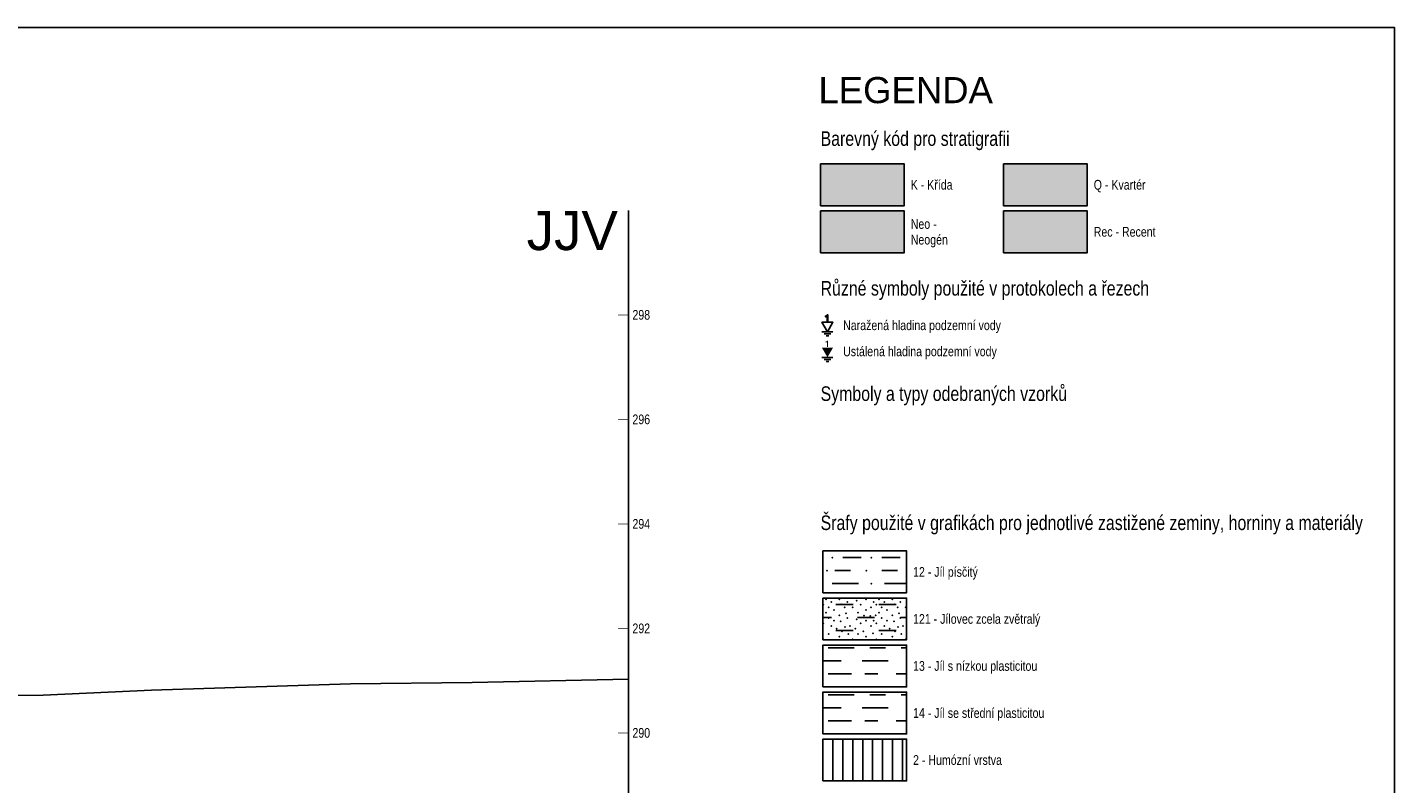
# Model space of a CAD drawing. Header units: metres. Extents: x -4 to 59.8, y 277.5 to 306.2.
# Tile 10 of 10: x 33.5 to 59.8, y 291.8 to 306.2. Entities that reach past the tile are written whole.
import ezdxf
from ezdxf.enums import TextEntityAlignment as Align

# ---------------------------------------------------------------- set-up
doc = ezdxf.new("R2010")
doc.units = ezdxf.units.M
doc.linetypes.add('SOLID', pattern=[0])
doc.layers.add('_GTC_pomoc_netisk', color=4, linetype='Continuous', plot=False)
doc.layers.add('_GTC_popis', color=7, linetype='Continuous')
doc.layers.add('_GTC_teren', color=3, linetype='Continuous')
doc.styles.add('_GTC_popisy_Arial', font='arial.ttf')
doc.styles.add('ARIAL', font='arial.ttf', dxfattribs={"width": 0.9})

msp = doc.modelspace()

# ---------------------------------------------------------------- linework, layer by layer
at = {"color": 7, "linetype": 'SOLID'}
for points in [[(48.674, 302.819), (50.274, 302.819), (50.274, 303.619), (48.674, 303.619), (48.674, 302.819)], [(52.174, 302.819), (53.774, 302.819), (53.774, 303.619), (52.174, 303.619), (52.174, 302.819)], [(48.674, 301.919), (50.274, 301.919), (50.274, 302.719), (48.674, 302.719), (48.674, 301.919)], [(52.174, 301.919), (53.774, 301.919), (53.774, 302.719), (52.174, 302.719), (52.174, 301.919)], [(48.805, 300.407), (48.911, 300.59), (48.7, 300.59), (48.805, 300.407)], [(48.797, 300.603), (48.814, 300.603), (48.814, 300.729), (48.797, 300.729), (48.796, 300.723), (48.793, 300.717), (48.789, 300.712), (48.783, 300.708), (48.775, 300.706), (48.768, 300.705), (48.768, 300.693), (48.797, 300.693), (48.797, 300.603)], [(48.7, 300.407), (48.911, 300.407)], [(48.74, 300.368), (48.871, 300.368)], [(48.779, 300.329), (48.831, 300.329)], [(48.7, 299.917), (48.911, 299.917)], [(48.74, 299.878), (48.871, 299.878)], [(48.779, 299.838), (48.831, 299.838)], [(48.718, 295.411), (50.318, 295.411), (50.318, 296.211), (48.718, 296.211), (48.718, 295.411)], [(49.098, 296.086), (49.448, 296.086)], [(49.848, 296.086), (50.198, 296.086)], [(48.948, 295.836), (49.248, 295.836)], [(49.848, 295.836), (50.148, 295.836)], [(48.898, 295.586), (49.398, 295.586)], [(49.898, 295.586), (50.318, 295.586)], [(48.718, 294.511), (50.318, 294.511), (50.318, 295.311), (48.718, 295.311), (48.718, 294.511)], [(48.965, 295.187), (49.295, 295.187)], [(49.79, 295.187), (50.12, 295.187)], [(48.718, 294.939), (48.883, 294.939)], [(49.378, 294.939), (49.708, 294.939)], [(50.203, 294.939), (50.318, 294.939)], [(48.965, 294.692), (49.295, 294.692)], [(49.79, 294.692), (50.12, 294.692)], [(48.718, 293.611), (50.318, 293.611), (50.318, 294.411), (48.718, 294.411), (48.718, 293.611)], [(48.818, 294.361), (49.318, 294.361)], [(49.618, 294.361), (49.918, 294.361)], [(50.218, 294.361), (50.318, 294.361)], [(48.718, 294.111), (49.068, 294.111)], [(49.468, 294.111), (49.968, 294.111)], [(48.818, 293.861), (49.268, 293.861)], [(49.518, 293.861), (49.768, 293.861)], [(50.118, 293.861), (50.318, 293.861)], [(48.718, 292.711), (50.318, 292.711), (50.318, 293.511), (48.718, 293.511), (48.718, 292.711)], [(48.818, 293.461), (49.318, 293.461)], [(48.968, 293.611), (49.368, 293.611)], [(49.618, 293.461), (49.918, 293.461)], [(49.668, 293.611), (49.968, 293.611)], [(50.218, 293.461), (50.318, 293.461)], [(50.268, 293.611), (50.318, 293.611)], [(48.718, 293.211), (49.068, 293.211)], [(49.468, 293.211), (49.968, 293.211)], [(48.818, 292.961), (49.268, 292.961)], [(49.518, 292.961), (49.768, 292.961)], [(50.118, 292.961), (50.318, 292.961)], [(48.718, 291.811), (50.318, 291.811), (50.318, 292.611), (48.718, 292.611), (48.718, 291.811)], [(48.908, 291.811), (48.908, 292.611)], [(48.968, 292.711), (49.368, 292.711)], [(49.099, 291.811), (49.099, 292.611)], [(49.289, 291.811), (49.289, 292.611)], [(49.48, 291.811), (49.48, 292.611)], [(49.668, 292.711), (49.968, 292.711)], [(49.67, 291.811), (49.67, 292.611)], [(49.861, 291.811), (49.861, 292.611)], [(50.051, 291.811), (50.051, 292.611)], [(50.242, 291.811), (50.242, 292.611)], [(50.268, 292.711), (50.318, 292.711)]]:
    msp.add_lwpolyline(points, dxfattribs=at)
for points, const_width in [([(45, 278.73), (45, 302.73)], 0.03), ([(45, 300.73), (44.8, 300.73)], 0.012), ([(45, 298.73), (44.8, 298.73)], 0.012), ([(45, 296.73), (44.8, 296.73)], 0.012), ([(45, 294.73), (44.8, 294.73)], 0.012), ([(45, 292.73), (44.8, 292.73)], 0.012)]:
    msp.add_lwpolyline(points, dxfattribs=dict(at, const_width=const_width))
at = {"color": 7}
for p in [(48.896, 296.086), (49.648, 296.086), (48.796, 295.836), (49.548, 295.836), (49.648, 295.586), (48.778, 295.285), (48.879, 295.234), (49.032, 295.285), (49.184, 295.234), (49.366, 295.26), (49.54, 295.285), (49.692, 295.234), (49.794, 295.285), (49.895, 295.234), (50.048, 295.285), (50.2, 295.234), (48.727, 295.184), (48.778, 295.031), (48.828, 295.133), (48.93, 295.082), (49.032, 294.98), (49.067, 295.188), (49.133, 295.133), (49.159, 295.017), (49.286, 295.133), (49.387, 295.031), (49.438, 295.184), (49.503, 294.974), (49.54, 295.082), (49.625, 294.967), (49.641, 295.133), (49.725, 294.98), (49.743, 295.184), (49.794, 295.031), (49.844, 295.133), (49.946, 295.082), (50.048, 294.98), (50.083, 295.188), (50.149, 295.133), (50.175, 295.017), (50.302, 295.133), (48.727, 294.828), (48.828, 294.93), (48.879, 294.777), (48.93, 294.879), (48.981, 294.726), (49.06, 294.863), (49.138, 294.756), (49.184, 294.93), (49.235, 294.777), (49.336, 294.726), (49.364, 294.902), (49.438, 294.828), (49.54, 294.879), (49.641, 294.777), (49.692, 294.879), (49.743, 294.828), (49.844, 294.93), (49.895, 294.777), (49.946, 294.879), (49.997, 294.726), (50.076, 294.863), (50.154, 294.756), (50.2, 294.93), (50.251, 294.777), (48.727, 294.523), (48.828, 294.625), (49.032, 294.574), (49.082, 294.676), (49.203, 294.625), (49.286, 294.523), (49.387, 294.625), (49.489, 294.676), (49.54, 294.574), (49.678, 294.636), (49.743, 294.523), (49.844, 294.625), (50.048, 294.574), (50.098, 294.676), (50.219, 294.625), (50.302, 294.523)]:
    msp.add_point(p, dxfattribs=at)
at = {"color": 60}
msp.add_solid([(48.674, 302.819), (48.674, 303.619), (50.274, 302.819), (50.274, 303.619)], dxfattribs=at)
at = {"color": 51}
msp.add_solid([(52.174, 302.819), (52.174, 303.619), (53.774, 302.819), (53.774, 303.619)], dxfattribs=at)
at = {"color": 52}
msp.add_solid([(48.674, 301.919), (48.674, 302.719), (50.274, 301.919), (50.274, 302.719)], dxfattribs=at)
at = {"color": 1}
msp.add_solid([(52.174, 301.919), (52.174, 302.719), (53.774, 301.919), (53.774, 302.719)], dxfattribs=at)
at = {"color": 7}
for points in [[(48.783, 300.218), (48.775, 300.215), (48.783, 300.218), (48.768, 300.203)], [(48.783, 300.218), (48.768, 300.203), (48.783, 300.218), (48.797, 300.203)], [(48.775, 300.215), (48.768, 300.215), (48.775, 300.215), (48.768, 300.203)], [(48.789, 300.222), (48.783, 300.218), (48.789, 300.222), (48.797, 300.203)], [(48.793, 300.227), (48.789, 300.222), (48.793, 300.227), (48.797, 300.203)], [(48.814, 300.238), (48.796, 300.232), (48.814, 300.238), (48.793, 300.227)], [(48.814, 300.238), (48.793, 300.227), (48.814, 300.238), (48.797, 300.203)], [(48.814, 300.238), (48.797, 300.238), (48.814, 300.238), (48.796, 300.232)], [(48.797, 300.203), (48.814, 300.113), (48.797, 300.203), (48.814, 300.238)], [(48.805, 299.917), (48.911, 300.1), (48.805, 299.917), (48.7, 300.1)], [(48.797, 300.203), (48.797, 300.113), (48.797, 300.203), (48.814, 300.113)]]:
    msp.add_solid(points, dxfattribs=at)
at = {"layer": '_GTC_pomoc_netisk'}
msp.add_lwpolyline([(-2.349, 277.53), (59.651, 277.53), (59.651, 306.23), (-2.349, 306.23)], close=True, dxfattribs=at)
at = {"layer": '_GTC_teren', "linetype": 'Continuous', "lineweight": -3}
msp.add_lwpolyline([(30.959, 293.436), (33.805, 293.453), (35.877, 293.546), (39.685, 293.67), (42.011, 293.697), (45, 293.758)], dxfattribs=at)

# ---------------------------------------------------------------- texts
at = {"color": 7, "style": 'ARIAL', "width": 0.78}
for s, height, p in [('Barevný kód pro stratigrafii', 0.279, (48.674, 304.243)), ('Různé symboly použité v protokolech a řezech', 0.279, (48.674, 301.378)), ('Naražená hladina podzemní vody', 0.186, (49.105, 300.624)), ('Ustálená hladina podzemní vody', 0.186, (49.105, 300.124)), ('Symboly a typy odebraných vzorků', 0.279, (48.674, 299.362))]:
    msp.add_text(s, height=height, dxfattribs=at).set_placement(p, align=Align.TOP_LEFT)
for s, p in [('K - Křída', (50.399, 303.219)), ('Q - Kvartér', (53.899, 303.219)), ('Neo -', (50.399, 302.469)), ('Rec - Recent', (53.899, 302.319)), ('Neogén', (50.399, 302.169)), ('298', (45.075, 300.73)), ('296', (45.075, 298.73)), ('294', (45.075, 296.73)), ('12 - Jíl písčitý', (50.443, 295.811)), ('121 - Jílovec zcela zvětralý', (50.443, 294.911)), ('292', (45.075, 294.73)), ('13 - Jíl s nízkou plasticitou', (50.443, 294.011)), ('14 - Jíl se střední plasticitou', (50.443, 293.111)), ('290', (45.075, 292.73)), ('2 - Humózní vrstva', (50.443, 292.211))]:
    msp.add_text(s, height=0.186, dxfattribs=at).set_placement(p, align=Align.MIDDLE_LEFT)
msp.add_text('Šrafy použité v grafikách pro jednotlivé zastižené zeminy, horniny a materiály', height=0.279, dxfattribs=at).set_placement((48.674, 296.612))
at = {"layer": '_GTC_popis', "ltscale": 5, "style": '_GTC_popisy_Arial'}
msp.add_text('LEGENDA', height=0.5, dxfattribs=at).set_placement((48.633, 304.631), align=Align.BOTTOM_LEFT)
msp.add_text('JJV', height=0.75, dxfattribs=at).set_placement((43.925, 301.744), align=Align.BOTTOM_CENTER)

doc.saveas('drawing.dxf')
